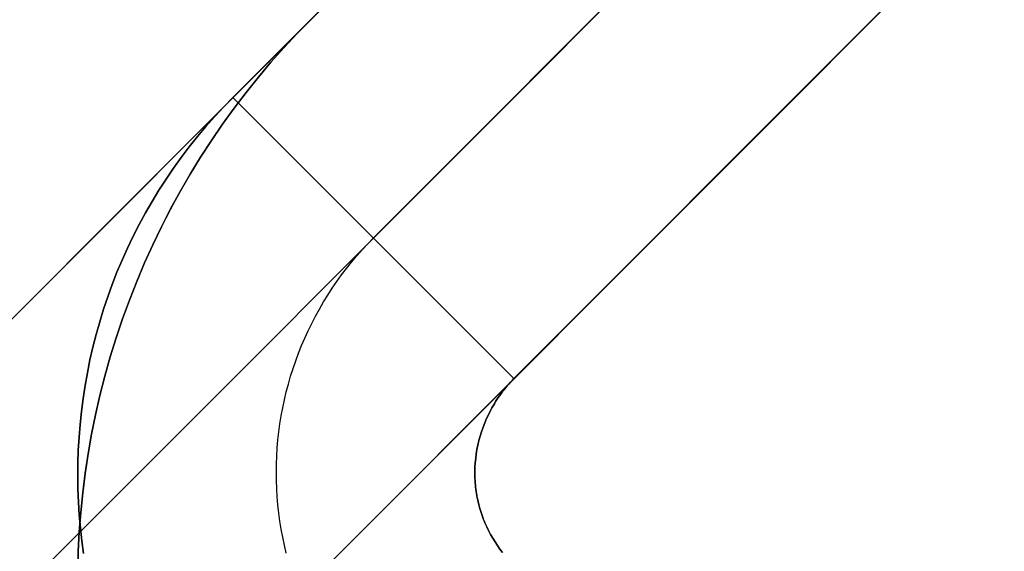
# Model space of a CAD drawing. Header units: millimetres. Extents: x -1690 to 192, y -898 to 54.
# Tile 103 of 256: x -1679.33 to -1675.61, y 30 to 32.01. Entities that reach past the tile are written whole.
import ezdxf

# ---------------------------------------------------------------- set-up
doc = ezdxf.new("R2010")
doc.units = ezdxf.units.MM
doc.header["$MEASUREMENT"] = 0
doc.layers.add('OVIDIO 186x93x72h', color=7, linetype='Continuous')

msp = doc.modelspace()

# ---------------------------------------------------------------- linework, layer by layer
at = {"layer": 'OVIDIO 186x93x72h'}
for points in [[(-1656.9591, 53.2824), (-1689.4853, 20.7562)], [(-1689.4853, 20.7562), (-1656.9591, 53.2824)], [(-1656.4287, 52.7521), (-1688.955, 20.2259)], [(-1655.8984, 52.2218), (-1688.4247, 19.6955)], [(-1688.4247, 19.6955), (-1655.8984, 52.2218)], [(-1662.4391, 47.8024), (-1684.0052, 26.2363)], [(-1661.3785, 46.7417), (-1682.9446, 25.1756)], [(-1678.5252, 31.7163), (-1667.9192, 42.3223)], [(-1667.9192, 42.3223), (-1678.5252, 31.7163)], [(-1667.3889, 41.792), (-1677.9948, 31.186)], [(-1666.8586, 41.2616), (-1677.4645, 30.6557)], [(-1677.4645, 30.6557), (-1666.8586, 41.2616)], [(-1679.1093, 30.0046), (-1679.1055, 30.0779), (-1679.1, 30.1514), (-1679.0925, 30.225), (-1679.0833, 30.2987), (-1679.0721, 30.3723), (-1679.0591, 30.4458), (-1679.0443, 30.5192), (-1679.0276, 30.5924), (-1679.009, 30.6652), (-1678.9885, 30.7377), (-1678.9663, 30.8097), (-1678.9422, 30.8812), (-1678.9163, 30.9521), (-1678.8886, 31.0224), (-1678.8591, 31.092), (-1678.8279, 31.1607), (-1678.795, 31.2286), (-1678.7605, 31.2956), (-1678.7243, 31.3617), (-1678.6865, 31.4267), (-1678.6472, 31.4906), (-1678.6064, 31.5534), (-1678.5642, 31.6149), (-1678.5205, 31.6753), (-1678.4756, 31.7343), (-1678.4293, 31.7921), (-1678.3818, 31.8484), (-1678.3331, 31.9034), (-1678.2833, 31.9569), (-1678.2325, 32.009)], [(-1678.2325, 32.009), (-1678.2833, 31.9569), (-1678.3331, 31.9034), (-1678.3818, 31.8484), (-1678.4293, 31.7921), (-1678.4756, 31.7343), (-1678.5205, 31.6753), (-1678.5642, 31.6149), (-1678.6064, 31.5534), (-1678.6472, 31.4906), (-1678.6865, 31.4267), (-1678.7243, 31.3617), (-1678.7605, 31.2956), (-1678.795, 31.2286), (-1678.8279, 31.1607), (-1678.8591, 31.092), (-1678.8886, 31.0224), (-1678.9163, 30.9521), (-1678.9422, 30.8812), (-1678.9663, 30.8097), (-1678.9885, 30.7377), (-1679.009, 30.6652), (-1679.0276, 30.5924), (-1679.0443, 30.5192), (-1679.0591, 30.4458), (-1679.0721, 30.3723), (-1679.0833, 30.2987), (-1679.0925, 30.225), (-1679.1, 30.1514), (-1679.1055, 30.0779), (-1679.1093, 30.0046)], [(-1679.1089, 30.0044), (-1679.1052, 30.0777), (-1679.0996, 30.1512), (-1679.0922, 30.2248), (-1679.0829, 30.2985), (-1679.0718, 30.3721), (-1679.0588, 30.4457), (-1679.044, 30.5191), (-1679.0273, 30.5922), (-1679.0087, 30.6651), (-1678.9883, 30.7375), (-1678.966, 30.8096), (-1678.9419, 30.8811), (-1678.916, 30.952), (-1678.8884, 31.0223), (-1678.8589, 31.0918), (-1678.8277, 31.1606), (-1678.7949, 31.2285), (-1678.7603, 31.2955), (-1678.7242, 31.3616), (-1678.6864, 31.4266), (-1678.6471, 31.4905), (-1678.6063, 31.5533), (-1678.5641, 31.6149), (-1678.5205, 31.6752), (-1678.4755, 31.7343), (-1678.4292, 31.792), (-1678.3818, 31.8484), (-1678.3331, 31.9034), (-1678.2833, 31.9569), (-1678.2325, 32.009)], [(-1678.5252, 31.7163), (-1677.4645, 30.6557)], [(-1677.4645, 30.6557), (-1678.5252, 31.7163)], [(-1678.5252, 31.7163), (-1677.4648, 30.656)]]:
    msp.add_lwpolyline(points, dxfattribs=at)
at = {"layer": 'OVIDIO 186x93x72h', "extrusion": (0, -1.52163e-08, 1)}
for points in [[(-1678.2325, 32.009), (-1678.2833, 31.9569), (-1678.3331, 31.9034), (-1678.3818, 31.8484), (-1678.4293, 31.7921), (-1678.4755, 31.7343), (-1678.5205, 31.6753), (-1678.5641, 31.6149), (-1678.6063, 31.5533), (-1678.6471, 31.4905), (-1678.6864, 31.4266), (-1678.7242, 31.3616), (-1678.7604, 31.2956), (-1678.7949, 31.2286), (-1678.8278, 31.1607), (-1678.859, 31.0919), (-1678.8884, 31.0223), (-1678.9161, 30.9521), (-1678.942, 30.8811), (-1678.9661, 30.8096), (-1678.9884, 30.7376), (-1679.0088, 30.6651), (-1679.0274, 30.5923), (-1679.0441, 30.5191), (-1679.0589, 30.4458), (-1679.0719, 30.3722), (-1679.083, 30.2986), (-1679.0923, 30.2249), (-1679.0997, 30.1513), (-1679.1053, 30.0778), (-1679.109, 30.0045), (-1679.111, 29.9314), (-1679.1112, 29.8587)], [(-1679.1112, 29.8587), (-1679.111, 29.9314), (-1679.109, 30.0045), (-1679.1053, 30.0778), (-1679.0997, 30.1513), (-1679.0923, 30.2249), (-1679.083, 30.2986), (-1679.0719, 30.3722), (-1679.0589, 30.4458), (-1679.0441, 30.5191), (-1679.0274, 30.5923), (-1679.0088, 30.6651), (-1678.9884, 30.7376), (-1678.9661, 30.8096), (-1678.942, 30.8811), (-1678.9161, 30.9521), (-1678.8884, 31.0223), (-1678.859, 31.0919), (-1678.8278, 31.1607), (-1678.7949, 31.2286), (-1678.7604, 31.2956), (-1678.7242, 31.3616), (-1678.6864, 31.4266), (-1678.6471, 31.4905), (-1678.6063, 31.5533), (-1678.5641, 31.6149), (-1678.5205, 31.6753), (-1678.4755, 31.7343), (-1678.4293, 31.7921), (-1678.3818, 31.8484), (-1678.3331, 31.9034), (-1678.2833, 31.9569), (-1678.2325, 32.009)]]:
    msp.add_lwpolyline(points, dxfattribs=at)
at = {"layer": 'OVIDIO 186x93x72h', "extrusion": (0.999884, -0.000231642, -0.015217)}
for points in [[(20.3648, -28.3353), (31.3275, 691.748)], [(31.3275, 691.748), (20.3648, -28.3353)], [(30.2671, 691.7642), (19.3044, -28.3192)], [(19.3044, -28.3192), (30.2671, 691.7642)]]:
    msp.add_lwpolyline(points, dxfattribs=at)
at = {"layer": 'OVIDIO 186x93x72h', "extrusion": (0.00761, -0.003153, 0.999966)}
msp.add_lwpolyline([(-1684.3692, 33.2887), (-1682.9838, 32.7147)], dxfattribs=at)
at = {"layer": 'OVIDIO 186x93x72h', "extrusion": (0.000134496, 1, -2.04719e-06)}
msp.add_lwpolyline([(1679.1154, 717.3736), (1677.6159, 717.3508)], dxfattribs=at)
at = {"layer": 'OVIDIO 186x93x72h', "extrusion": (-0.000231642, 0.999884, -0.015217)}
for points in [[(1679.104, 717.7646), (1690.0668, -2.3257)], [(1677.604, 717.7476), (1688.5669, -2.3494)]]:
    msp.add_lwpolyline(points, dxfattribs=at)
at = {"layer": 'OVIDIO 186x93x72h', "extrusion": (0.018372, 0.007608, 0.999802)}
msp.add_lwpolyline([(669.6458, 1553.8795), (669.6458, 1552.3797)], dxfattribs=at)
at = {"layer": 'OVIDIO 186x93x72h'}
for points in [[(-1678.5252, 31.7163, 717.3736), (-1678.5601, 31.6805, 717.3736), (-1678.5941, 31.6439, 717.3736), (-1678.6271, 31.6064, 717.3736), (-1678.6592, 31.5681, 717.3735), (-1678.6903, 31.5291, 717.3735), (-1678.7204, 31.4893, 717.3735), (-1678.7495, 31.4489, 717.3735), (-1678.7776, 31.4077, 717.3735), (-1678.8046, 31.3659, 717.3735), (-1678.8306, 31.3235, 717.3735), (-1678.8554, 31.2804, 717.3735), (-1678.8792, 31.2368, 717.3735), (-1678.9019, 31.1926, 717.3735), (-1678.9234, 31.1479, 717.3735), (-1678.9438, 31.1027, 717.3735), (-1678.9631, 31.057, 717.3736), (-1678.9811, 31.0109, 717.3736), (-1678.998, 30.9644, 717.3737), (-1679.0138, 30.9174, 717.3738), (-1679.0283, 30.8702, 717.3739), (-1679.0417, 30.8226, 717.3739), (-1679.0538, 30.7747, 717.374), (-1679.0649, 30.7266, 717.3741), (-1679.0747, 30.6782, 717.3741), (-1679.0834, 30.6297, 717.3741), (-1679.0908, 30.581, 717.3742), (-1679.0972, 30.5322, 717.3741), (-1679.1023, 30.4833, 717.3741), (-1679.1063, 30.4344, 717.374), (-1679.1091, 30.3854, 717.3739), (-1679.1107, 30.3364, 717.3738), (-1679.1111, 30.2875, 717.3736), (-1679.1104, 30.2386, 717.3734), (-1679.1085, 30.1898, 717.3731), (-1679.1054, 30.1412, 717.3728), (-1679.1011, 30.0926, 717.3726), (-1679.0956, 30.0442, 717.3723), (-1679.0889, 29.9959, 717.372)], [(-1679.0889, 29.9959, 717.372), (-1679.0956, 30.0442, 717.3723), (-1679.1011, 30.0926, 717.3726), (-1679.1054, 30.1412, 717.3728), (-1679.1085, 30.1898, 717.3731), (-1679.1104, 30.2386, 717.3734), (-1679.1111, 30.2875, 717.3736), (-1679.1107, 30.3364, 717.3738), (-1679.1091, 30.3854, 717.3739), (-1679.1063, 30.4344, 717.374), (-1679.1023, 30.4833, 717.3741), (-1679.0972, 30.5322, 717.3741), (-1679.0908, 30.581, 717.3742), (-1679.0834, 30.6297, 717.3741), (-1679.0747, 30.6782, 717.3741), (-1679.0649, 30.7266, 717.3741), (-1679.0538, 30.7747, 717.374), (-1679.0417, 30.8226, 717.3739), (-1679.0283, 30.8702, 717.3739), (-1679.0138, 30.9174, 717.3738), (-1678.998, 30.9644, 717.3737), (-1678.9811, 31.0109, 717.3736), (-1678.9631, 31.057, 717.3736), (-1678.9438, 31.1027, 717.3735), (-1678.9234, 31.1479, 717.3735), (-1678.9019, 31.1926, 717.3735), (-1678.8792, 31.2368, 717.3735), (-1678.8554, 31.2804, 717.3735), (-1678.8306, 31.3235, 717.3735), (-1678.8046, 31.3659, 717.3735), (-1678.7776, 31.4077, 717.3735), (-1678.7495, 31.4489, 717.3735), (-1678.7204, 31.4893, 717.3735), (-1678.6903, 31.5291, 717.3735), (-1678.6592, 31.5681, 717.3735), (-1678.6271, 31.6064, 717.3736), (-1678.5941, 31.6439, 717.3736), (-1678.5601, 31.6805, 717.3736), (-1678.5252, 31.7163, 717.3736)], [(-1678.3239, 29.9981, 717.3597), (-1678.331, 30.0279, 717.3599), (-1678.3374, 30.0579, 717.3602), (-1678.343, 30.0881, 717.3604), (-1678.3478, 30.1184, 717.3606), (-1678.352, 30.1488, 717.3609), (-1678.3554, 30.1793, 717.3611), (-1678.358, 30.2099, 717.3614), (-1678.3599, 30.2405, 717.3616), (-1678.361, 30.2712, 717.3619), (-1678.3614, 30.3019, 717.3622), (-1678.361, 30.3326, 717.3625), (-1678.3599, 30.3632, 717.3627), (-1678.358, 30.3939, 717.363), (-1678.3553, 30.4244, 717.3633), (-1678.3519, 30.4549, 717.3637), (-1678.3477, 30.4853, 717.364), (-1678.3428, 30.5156, 717.3643), (-1678.3372, 30.5458, 717.3646), (-1678.3309, 30.5758, 717.3649), (-1678.3238, 30.6057, 717.3653), (-1678.3159, 30.6354, 717.3656), (-1678.3074, 30.6649, 717.366), (-1678.2981, 30.6941, 717.3663), (-1678.2882, 30.7231, 717.3667), (-1678.2775, 30.7519, 717.367), (-1678.2661, 30.7804, 717.3674), (-1678.254, 30.8086, 717.3678), (-1678.2412, 30.8365, 717.3681), (-1678.2277, 30.8641, 717.3685), (-1678.2136, 30.8913, 717.3689), (-1678.1987, 30.9182, 717.3693), (-1678.1833, 30.9447, 717.3697), (-1678.1672, 30.9709, 717.37), (-1678.1504, 30.9966, 717.3704), (-1678.133, 31.0219, 717.3708), (-1678.1151, 31.0468, 717.3712), (-1678.0965, 31.0712, 717.3716), (-1678.0773, 31.0952, 717.372), (-1678.0576, 31.1187, 717.3724), (-1678.0372, 31.1417, 717.3728), (-1678.0163, 31.1641, 717.3732), (-1677.9949, 31.1861, 717.3736)], [(-1677.5082, 29.9996, 717.3611), (-1677.5177, 30.0127, 717.3593), (-1677.5269, 30.0261, 717.3575), (-1677.5357, 30.0398, 717.3555), (-1677.5442, 30.0538, 717.3536), (-1677.5523, 30.0681, 717.3517), (-1677.5599, 30.0827, 717.3499), (-1677.5671, 30.0975, 717.3483), (-1677.5738, 30.1125, 717.3468), (-1677.5769, 30.1201, 717.3462), (-1677.58, 30.1277, 717.3456), (-1677.5829, 30.1354, 717.345), (-1677.5857, 30.1431, 717.3446), (-1677.5883, 30.1509, 717.3442), (-1677.5908, 30.1587, 717.3439), (-1677.5932, 30.1666, 717.3437), (-1677.5954, 30.1744, 717.3435), (-1677.5975, 30.1824, 717.3435), (-1677.5995, 30.1903, 717.3434), (-1677.6013, 30.1983, 717.3435), (-1677.603, 30.2063, 717.3436), (-1677.6045, 30.2144, 717.3437), (-1677.6059, 30.2225, 717.344), (-1677.6072, 30.2306, 717.3442), (-1677.6083, 30.2387, 717.3445), (-1677.6093, 30.2469, 717.3449), (-1677.6101, 30.2551, 717.3453), (-1677.6108, 30.2633, 717.3457), (-1677.6113, 30.2715, 717.3462), (-1677.6117, 30.2797, 717.3467), (-1677.612, 30.288, 717.3472), (-1677.6121, 30.2963, 717.3477), (-1677.6121, 30.3046, 717.3483), (-1677.6116, 30.3213, 717.3495), (-1677.6106, 30.338, 717.3508), (-1677.6089, 30.3547, 717.3521), (-1677.6067, 30.3715, 717.3535), (-1677.6039, 30.3884, 717.3548), (-1677.6005, 30.4052, 717.3561), (-1677.5964, 30.422, 717.3573), (-1677.5918, 30.4388, 717.3585), (-1677.5866, 30.4555, 717.3596), (-1677.5808, 30.4722, 717.3607), (-1677.5744, 30.4888, 717.3618), (-1677.5674, 30.5052, 717.3629), (-1677.5598, 30.5214, 717.3639), (-1677.5516, 30.5375, 717.3649), (-1677.5473, 30.5454, 717.3654), (-1677.5429, 30.5533, 717.366), (-1677.5382, 30.5612, 717.3665), (-1677.5335, 30.5689, 717.367), (-1677.5285, 30.5766, 717.3675), (-1677.5235, 30.5842, 717.368), (-1677.5182, 30.5918, 717.3685), (-1677.5129, 30.5993, 717.3691), (-1677.5074, 30.6066, 717.3696), (-1677.5017, 30.6139, 717.3701), (-1677.4959, 30.6211, 717.3707), (-1677.4899, 30.6282, 717.3712), (-1677.4838, 30.6353, 717.3718), (-1677.4775, 30.6422, 717.3724), (-1677.4711, 30.649, 717.373), (-1677.4645, 30.6557, 717.3736)], [(-1677.4645, 30.6557, 717.3736), (-1677.4711, 30.649, 717.373), (-1677.4775, 30.6422, 717.3724), (-1677.4838, 30.6353, 717.3718), (-1677.4899, 30.6282, 717.3712), (-1677.4959, 30.6211, 717.3707), (-1677.5017, 30.6139, 717.3701), (-1677.5074, 30.6066, 717.3696), (-1677.5129, 30.5993, 717.3691), (-1677.5182, 30.5918, 717.3685), (-1677.5235, 30.5842, 717.368), (-1677.5285, 30.5766, 717.3675), (-1677.5335, 30.5689, 717.367), (-1677.5382, 30.5612, 717.3665), (-1677.5429, 30.5533, 717.366), (-1677.5473, 30.5454, 717.3654), (-1677.5516, 30.5375, 717.3649), (-1677.5598, 30.5214, 717.3639), (-1677.5674, 30.5052, 717.3629), (-1677.5744, 30.4888, 717.3618), (-1677.5808, 30.4722, 717.3607), (-1677.5866, 30.4555, 717.3596), (-1677.5918, 30.4388, 717.3585), (-1677.5964, 30.422, 717.3573), (-1677.6005, 30.4052, 717.3561), (-1677.6039, 30.3884, 717.3548), (-1677.6067, 30.3715, 717.3535), (-1677.6089, 30.3547, 717.3521), (-1677.6106, 30.338, 717.3508), (-1677.6116, 30.3213, 717.3495), (-1677.6121, 30.3046, 717.3483), (-1677.6121, 30.2963, 717.3477), (-1677.612, 30.288, 717.3472), (-1677.6117, 30.2797, 717.3467), (-1677.6113, 30.2715, 717.3462), (-1677.6108, 30.2633, 717.3457), (-1677.6101, 30.2551, 717.3453), (-1677.6093, 30.2469, 717.3449), (-1677.6083, 30.2387, 717.3445), (-1677.6072, 30.2306, 717.3442), (-1677.6059, 30.2225, 717.344), (-1677.6045, 30.2144, 717.3437), (-1677.603, 30.2063, 717.3436), (-1677.6013, 30.1983, 717.3435), (-1677.5995, 30.1903, 717.3434), (-1677.5975, 30.1824, 717.3435), (-1677.5954, 30.1744, 717.3435), (-1677.5932, 30.1666, 717.3437), (-1677.5908, 30.1587, 717.3439), (-1677.5883, 30.1509, 717.3442), (-1677.5857, 30.1431, 717.3446), (-1677.5829, 30.1354, 717.345), (-1677.58, 30.1277, 717.3456), (-1677.5769, 30.1201, 717.3462), (-1677.5738, 30.1125, 717.3468), (-1677.5671, 30.0975, 717.3483), (-1677.5599, 30.0827, 717.3499), (-1677.5523, 30.0681, 717.3517), (-1677.5442, 30.0538, 717.3536), (-1677.5357, 30.0398, 717.3555), (-1677.5269, 30.0261, 717.3575), (-1677.5177, 30.0127, 717.3593), (-1677.5082, 29.9996, 717.3611)]]:
    msp.add_polyline3d(points, dxfattribs=at)

doc.saveas('drawing.dxf')
